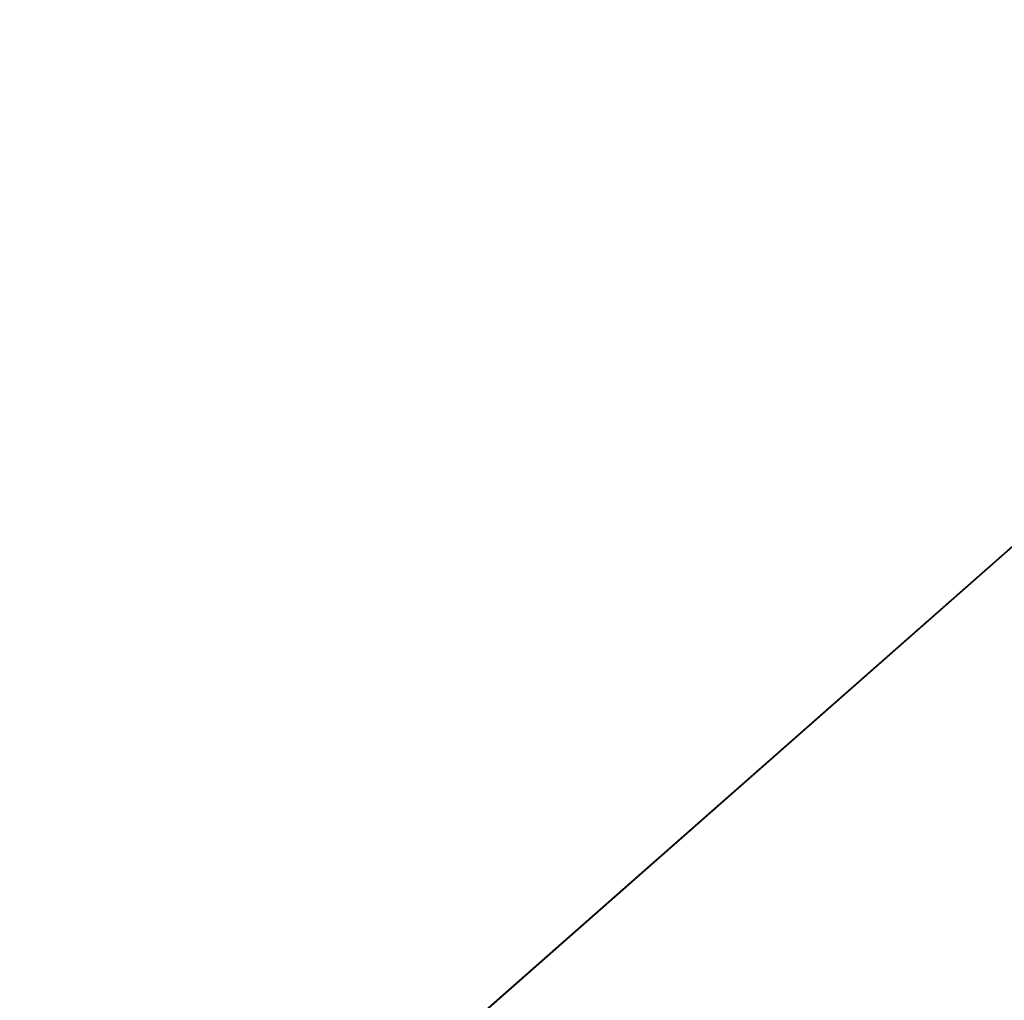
# Model space of a CAD drawing. Extents: x 0 to 457, y -4 to 453.
# Tile 64 of 256: x 129.3788 to 129.3958, y 126.9748 to 126.9917. Entities that reach past the tile are written whole.
import ezdxf

# ---------------------------------------------------------------- set-up
doc = ezdxf.new("R2010")
doc.units = 0
doc.layers.get('0').update_dxf_attribs({"color": 13, "linetype": 'CONTINUOUS'})

# ---------------------------------------------------------------- blocks, each defined once
blk = doc.blocks.new('GROUP_16')
for p, q in [((46.969919, 60.832763, 74.258784), (48.922987, 66.626178, 69.284271)), ((46.792033, 60.305098, 73.41822), (48.695822, 65.952335, 68.567031)), ((48.028828, 63.973821, 8.817998), (47.191253, 61.48931, 6.761443)), ((47.818979, 63.351342, 9.578877), (47.005751, 60.939053, 7.581079))]:
    blk.add_line(p, q)
mesh = blk.add_polyface()
corners = [(41.526867, 65.252982, 8.817998), (47.191253, 61.48931, 6.761443), (41.36087, 62.636348, 6.761443), (48.028828, 63.973821, 8.817998)]
mesh.append_faces([[corners[k] for k in face] for face in [(0, 1, 2), (1, 0, 3)]], dxfattribs={"vtx0": -1})
mesh = blk.add_polyface()
corners = [(47.191253, 61.48931, 6.761443), (50.996281, 56.572394, 5), (46.308837, 58.871786, 5), (52.526095, 58.872342, 6.761443)]
mesh.append_faces([[corners[k] for k in face] for face in [(0, 1, 2), (1, 0, 3)]], dxfattribs={"vtx0": -1})
blk = doc.blocks.new('GROUP_7')
blk.add_blockref('GROUP_16', (0, 0, 40))
blk = doc.blocks.new('COMPONENT_9')
at = {"xscale": 0.4000000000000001, "yscale": 0.4000000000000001, "zscale": 0.4000000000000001}
blk.add_blockref('GROUP_7', (84.478492, 84.054273, 46.93731), dxfattribs=at)
blk = doc.blocks.new('GROUP_2')
at = {"rotation": 150}
blk.add_blockref('COMPONENT_9', (236.548999, 151.905576, 200), dxfattribs=at)

msp = doc.modelspace()

# ---------------------------------------------------------------- block references
msp.add_blockref('GROUP_2', (36.686424, 17.498938, -0.189035))

doc.saveas('drawing.dxf')
